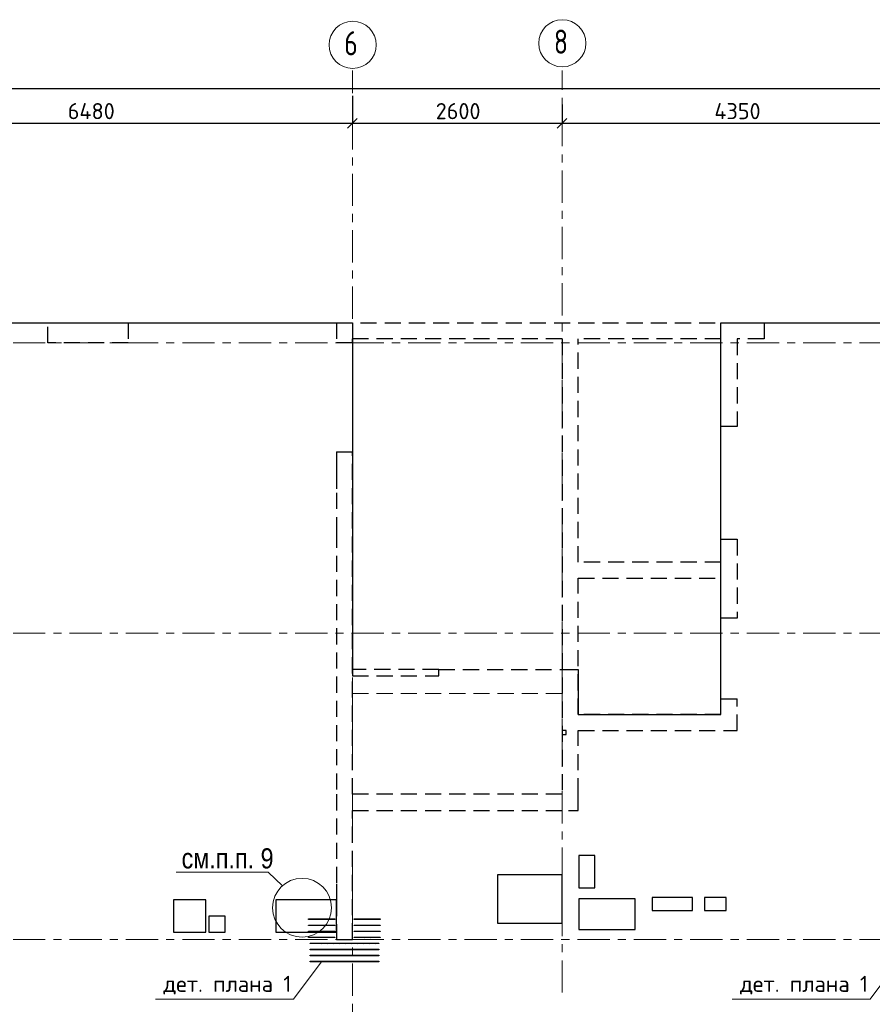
# Model space of a CAD drawing. Header units: metres. Extents: x -38 to 86, y -15 to 21.
# Tile 28 of 103: x 15 to 26, y 8 to 20. Entities that reach past the tile are written whole.
import ezdxf

# ---------------------------------------------------------------- set-up
doc = ezdxf.new("R2010")
doc.units = ezdxf.units.M
doc.header["$PDMODE"] = 65
for name, pattern in [('______11', [0.5, 0.4, -0.05, 0, -0.05]), ('______2', [0.27, 0.2, -0.07]), ('______3', [0.5, 0.4, -0.1]), ('______5', [1.1, 0.8, -0.1, 0.1, -0.1])]:
    doc.linetypes.add(name, pattern=pattern)
for name, color, linetype, lineweight in [('XR$2$Осевая линия (1)', 7, '______5', 13), ('XR$2$Размерная линия (1)', 7, 'Continuous', 13), ('XR$3$Арматурный каркас 01', 4, 'Continuous', 35), ('XR$3$Балка (1)', 7, '______3', 13), ('XR$3$Общий слой (1)_1', 7, 'Continuous', 13), ('XR$3$Перекрытие (1)', 7, 'Continuous', 35), ('XR$3$Текст_ общее_1', 7, 'Continuous', 13), ('XR$3$Фундамент (1)_1', 7, 'Continuous', 35)]:
    doc.layers.add(name, color=color, linetype=linetype, lineweight=lineweight)
doc.layers.add('XR$5$Стена_ бетон несущ.', color=7, linetype='Continuous', lineweight=70, true_color=0xb4b496)
doc.styles.add('ARIAL', font='arial.ttf')
doc.styles.add('ISOCPEUR', font='txt')
doc.dimstyles.new('DIMSTYLE_3', dxfattribs={"dimtxt": 0.2, "dimasz": 0.2, "dimexe": 0, "dimexo": 0, "dimgap": 0.1, "dimtad": 2, "dimdec": 0, "dimlfac": 1000, "dimrnd": 5, "dimzin": 12, "dimdsep": 46, "dimtxsty": 'ISOCPEUR', "dimblk1": 'ALL_ML_STRICH', "dimblk2": 'ALL_ML_STRICH', "dimsah": 1, "dimcen": 0, "dimclrd": 7, "dimclre": 256, "dimclrt": 7, "dimadec": 0, "dimazin": 0, "dimtfac": 1, "dimtdec": 0, "dimtix": 1, "dimtmove": 2, "dimatfit": 3, "dimfxl": 0, "dimtzin": 0, "dimlwd": 0, "dimlwe": -3, "dimarcsym": 0})

# ---------------------------------------------------------------- blocks, each defined once
blk = doc.blocks.new('ALL_ML_STRICH')
at = {"color": 0, "linetype": 'ByBlock', "lineweight": -2}
for p, q in [((-1, 0), (0.5, 0)), ((-0.3, -0.3), (0.3, 0.3)), ((0, -0.5), (0, 0.5))]:
    blk.add_line(p, q, dxfattribs=at)
blk = doc.blocks.new('*D11')
at = {"layer": 'DEFPOINTS', "color": 7, "linetype": 'Continuous', "lineweight": 13, "transparency": 33554687}
for p in [(0.5, 19.557), (0.5, 19.377), (61.6, 17.12)]:
    blk.add_point(p, dxfattribs=at)
at = {"layer": 'XR$2$Размерная линия (1)', "color": 9, "linetype": 'Continuous', "lineweight": -2, "true_color": 0xc7c7c7, "transparency": 33554687}
for p, q in [((0.5, 19.357), (0.5, 19.557)), ((61.6, 17.14), (61.6, 19.557))]:
    blk.add_line(p, q, dxfattribs=at)
at = {"layer": 'XR$2$Размерная линия (1)', "color": 7, "linetype": 'Continuous', "lineweight": -2, "transparency": 33554687}
blk.add_line((0.5, 19.557), (61.6, 19.557), dxfattribs=at)
at = {"layer": 'XR$2$Размерная линия (1)', "color": 7, "linetype": 'Continuous', "lineweight": 13, "transparency": 33554687, "xscale": 0.2, "yscale": 0.2, "zscale": 0.2, "rotation": 180}
blk.add_blockref('ALL_ML_STRICH', (0.5, 19.557), dxfattribs=at)
at = {"layer": 'XR$2$Размерная линия (1)', "color": 7, "linetype": 'Continuous', "lineweight": 13, "transparency": 33554687, "xscale": 0.2, "yscale": 0.2, "zscale": 0.2}
blk.add_blockref('ALL_ML_STRICH', (61.6, 19.557), dxfattribs=at)
at = {"layer": 'XR$2$Размерная линия (1)', "color": 7, "linetype": 'Continuous', "lineweight": 13, "transparency": 33554687, "insert": (31.1, 19.707), "char_height": 0.2, "width": 1, "attachment_point": 5, "style": 'ISOCPEUR'}
blk.add_mtext('\\A1;{61100}', dxfattribs=at)
blk = doc.blocks.new('*D29')
at = {"layer": 'DEFPOINTS', "color": 7, "linetype": 'Continuous', "lineweight": 13, "transparency": 33554687}
for p in [(19.08, 19.487), (12.6, 19.126), (12.6, 19.061)]:
    blk.add_point(p, dxfattribs=at)
at = {"layer": 'XR$2$Размерная линия (1)', "color": 9, "linetype": 'Continuous', "lineweight": -2, "true_color": 0xc7c7c7, "transparency": 33554687}
for p, q in [((19.08, 19.467), (19.08, 19.126)), ((12.6, 19.081), (12.6, 19.126))]:
    blk.add_line(p, q, dxfattribs=at)
at = {"layer": 'XR$2$Размерная линия (1)', "color": 7, "linetype": 'Continuous', "lineweight": -2, "transparency": 33554687}
blk.add_line((12.6, 19.126), (19.08, 19.126), dxfattribs=at)
at = {"layer": 'XR$2$Размерная линия (1)', "color": 7, "linetype": 'Continuous', "lineweight": 13, "transparency": 33554687, "xscale": 0.2, "yscale": 0.2, "zscale": 0.2, "rotation": 180}
blk.add_blockref('ALL_ML_STRICH', (12.6, 19.126), dxfattribs=at)
at = {"layer": 'XR$2$Размерная линия (1)', "color": 7, "linetype": 'Continuous', "lineweight": 13, "transparency": 33554687, "xscale": 0.2, "yscale": 0.2, "zscale": 0.2}
blk.add_blockref('ALL_ML_STRICH', (19.08, 19.126), dxfattribs=at)
at = {"layer": 'XR$2$Размерная линия (1)', "color": 7, "linetype": 'Continuous', "lineweight": 13, "transparency": 33554687, "insert": (15.84, 19.276), "char_height": 0.2, "width": 0.8, "attachment_point": 5, "style": 'ISOCPEUR'}
blk.add_mtext('\\A1;{6480}', dxfattribs=at)
blk = doc.blocks.new('*D30')
at = {"layer": 'DEFPOINTS', "color": 7, "linetype": 'Continuous', "lineweight": 13, "transparency": 33554687}
for p in [(19.08, 19.487), (21.68, 19.379), (19.08, 19.126)]:
    blk.add_point(p, dxfattribs=at)
at = {"layer": 'XR$2$Размерная линия (1)', "color": 9, "linetype": 'Continuous', "lineweight": -2, "true_color": 0xc7c7c7, "transparency": 33554687}
for p, q in [((19.08, 19.467), (19.08, 19.126)), ((21.68, 19.359), (21.68, 19.126))]:
    blk.add_line(p, q, dxfattribs=at)
at = {"layer": 'XR$2$Размерная линия (1)', "color": 7, "linetype": 'Continuous', "lineweight": -2, "transparency": 33554687}
blk.add_line((19.08, 19.126), (21.68, 19.126), dxfattribs=at)
at = {"layer": 'XR$2$Размерная линия (1)', "color": 7, "linetype": 'Continuous', "lineweight": 13, "transparency": 33554687, "xscale": 0.2, "yscale": 0.2, "zscale": 0.2, "rotation": 180}
blk.add_blockref('ALL_ML_STRICH', (19.08, 19.126), dxfattribs=at)
at = {"layer": 'XR$2$Размерная линия (1)', "color": 7, "linetype": 'Continuous', "lineweight": 13, "transparency": 33554687, "xscale": 0.2, "yscale": 0.2, "zscale": 0.2}
blk.add_blockref('ALL_ML_STRICH', (21.68, 19.126), dxfattribs=at)
at = {"layer": 'XR$2$Размерная линия (1)', "color": 7, "linetype": 'Continuous', "lineweight": 13, "transparency": 33554687, "insert": (20.39, 19.276), "char_height": 0.2, "width": 0.8, "attachment_point": 5, "style": 'ISOCPEUR'}
blk.add_mtext('\\A1;{2600}', dxfattribs=at)
blk = doc.blocks.new('*D31')
at = {"layer": 'DEFPOINTS', "color": 7, "linetype": 'Continuous', "lineweight": 13, "transparency": 33554687}
for p in [(21.68, 19.379), (26.03, 19.379), (21.68, 19.126)]:
    blk.add_point(p, dxfattribs=at)
at = {"layer": 'XR$2$Размерная линия (1)', "color": 9, "linetype": 'Continuous', "lineweight": -2, "true_color": 0xc7c7c7, "transparency": 33554687}
for p, q in [((21.68, 19.359), (21.68, 19.126)), ((26.03, 19.359), (26.03, 19.126))]:
    blk.add_line(p, q, dxfattribs=at)
at = {"layer": 'XR$2$Размерная линия (1)', "color": 7, "linetype": 'Continuous', "lineweight": -2, "transparency": 33554687}
blk.add_line((21.68, 19.126), (26.03, 19.126), dxfattribs=at)
at = {"layer": 'XR$2$Размерная линия (1)', "color": 7, "linetype": 'Continuous', "lineweight": 13, "transparency": 33554687, "xscale": 0.2, "yscale": 0.2, "zscale": 0.2, "rotation": 180}
blk.add_blockref('ALL_ML_STRICH', (21.68, 19.126), dxfattribs=at)
at = {"layer": 'XR$2$Размерная линия (1)', "color": 7, "linetype": 'Continuous', "lineweight": 13, "transparency": 33554687, "xscale": 0.2, "yscale": 0.2, "zscale": 0.2}
blk.add_blockref('ALL_ML_STRICH', (26.03, 19.126), dxfattribs=at)
at = {"layer": 'XR$2$Размерная линия (1)', "color": 7, "linetype": 'Continuous', "lineweight": 13, "transparency": 33554687, "insert": (23.855, 19.276), "char_height": 0.2, "width": 0.8, "attachment_point": 5, "style": 'ISOCPEUR'}
blk.add_mtext('\\A1;{4350}', dxfattribs=at)

msp = doc.modelspace()

# ---------------------------------------------------------------- hatches: boundary and pattern name
at = {"layer": 'XR$3$Арматурный каркас 01', "linetype": 'Continuous', "lineweight": 50, "transparency": 33554687}
for points in [[(18.588, 9.2432), (18.5878, 9.2444), (18.5871, 9.2454), (18.5861, 9.246), (18.585, 9.2462), (18.5839, 9.246), (18.5829, 9.2454), (18.5822, 9.2444), (18.582, 9.2432), (18.5822, 9.2421), (18.5829, 9.2411), (18.5839, 9.2405), (18.585, 9.2402), (18.5861, 9.2405), (18.5871, 9.2411), (18.5878, 9.2421)], [(18.588, 9.1682), (18.5878, 9.1694), (18.5871, 9.1704), (18.5861, 9.171), (18.585, 9.1712), (18.5839, 9.171), (18.5829, 9.1704), (18.5822, 9.1694), (18.582, 9.1682), (18.5822, 9.1671), (18.5829, 9.1661), (18.5839, 9.1655), (18.585, 9.1652), (18.5861, 9.1655), (18.5871, 9.1661), (18.5878, 9.1671)], [(18.663, 9.2432), (18.6628, 9.2444), (18.6621, 9.2454), (18.6611, 9.246), (18.66, 9.2462), (18.6589, 9.246), (18.6579, 9.2454), (18.6572, 9.2444), (18.657, 9.2432), (18.6572, 9.2421), (18.6579, 9.2411), (18.6589, 9.2405), (18.66, 9.2402), (18.6611, 9.2405), (18.6621, 9.2411), (18.6628, 9.2421)], [(18.663, 9.1682), (18.6628, 9.1694), (18.6621, 9.1704), (18.6611, 9.171), (18.66, 9.1712), (18.6589, 9.171), (18.6579, 9.1704), (18.6572, 9.1694), (18.657, 9.1682), (18.6572, 9.1671), (18.6579, 9.1661), (18.6589, 9.1655), (18.66, 9.1652), (18.6611, 9.1655), (18.6621, 9.1661), (18.6628, 9.1671)], [(18.738, 9.2432), (18.7378, 9.2444), (18.7371, 9.2454), (18.7361, 9.246), (18.735, 9.2462), (18.7339, 9.246), (18.7329, 9.2454), (18.7322, 9.2444), (18.732, 9.2432), (18.7322, 9.2421), (18.7329, 9.2411), (18.7339, 9.2405), (18.735, 9.2402), (18.7361, 9.2405), (18.7371, 9.2411), (18.7378, 9.2421)], [(18.738, 9.1682), (18.7378, 9.1694), (18.7371, 9.1704), (18.7361, 9.171), (18.735, 9.1712), (18.7339, 9.171), (18.7329, 9.1704), (18.7322, 9.1694), (18.732, 9.1682), (18.7322, 9.1671), (18.7329, 9.1661), (18.7339, 9.1655), (18.735, 9.1652), (18.7361, 9.1655), (18.7371, 9.1661), (18.7378, 9.1671)], [(18.813, 9.2432), (18.8128, 9.2444), (18.8121, 9.2454), (18.8111, 9.246), (18.81, 9.2462), (18.8089, 9.246), (18.8079, 9.2454), (18.8072, 9.2444), (18.807, 9.2432), (18.8072, 9.2421), (18.8079, 9.2411), (18.8089, 9.2405), (18.81, 9.2402), (18.8111, 9.2405), (18.8121, 9.2411), (18.8128, 9.2421)], [(18.813, 9.1682), (18.8128, 9.1694), (18.8121, 9.1704), (18.8111, 9.171), (18.81, 9.1712), (18.8089, 9.171), (18.8079, 9.1704), (18.8072, 9.1694), (18.807, 9.1682), (18.8072, 9.1671), (18.8079, 9.1661), (18.8089, 9.1655), (18.81, 9.1652), (18.8111, 9.1655), (18.8121, 9.1661), (18.8128, 9.1671)], [(19.173, 9.2432), (19.1728, 9.2444), (19.1721, 9.2454), (19.1711, 9.246), (19.17, 9.2462), (19.1689, 9.246), (19.1679, 9.2454), (19.1672, 9.2444), (19.167, 9.2432), (19.1672, 9.2421), (19.1679, 9.2411), (19.1689, 9.2405), (19.17, 9.2402), (19.1711, 9.2405), (19.1721, 9.2411), (19.1728, 9.2421)], [(19.173, 9.1682), (19.1728, 9.1694), (19.1721, 9.1704), (19.1711, 9.171), (19.17, 9.1712), (19.1689, 9.171), (19.1679, 9.1704), (19.1672, 9.1694), (19.167, 9.1682), (19.1672, 9.1671), (19.1679, 9.1661), (19.1689, 9.1655), (19.17, 9.1652), (19.1711, 9.1655), (19.1721, 9.1661), (19.1728, 9.1671)], [(19.228, 9.2432), (19.2278, 9.2444), (19.2271, 9.2454), (19.2261, 9.246), (19.225, 9.2462), (19.2239, 9.246), (19.2229, 9.2454), (19.2222, 9.2444), (19.222, 9.2432), (19.2222, 9.2421), (19.2229, 9.2411), (19.2239, 9.2405), (19.225, 9.2402), (19.2261, 9.2405), (19.2271, 9.2411), (19.2278, 9.2421)], [(19.228, 9.1682), (19.2278, 9.1694), (19.2271, 9.1704), (19.2261, 9.171), (19.225, 9.1712), (19.2239, 9.171), (19.2229, 9.1704), (19.2222, 9.1694), (19.222, 9.1682), (19.2222, 9.1671), (19.2229, 9.1661), (19.2239, 9.1655), (19.225, 9.1652), (19.2261, 9.1655), (19.2271, 9.1661), (19.2278, 9.1671)], [(19.303, 9.2432), (19.3028, 9.2444), (19.3021, 9.2454), (19.3011, 9.246), (19.3, 9.2462), (19.2989, 9.246), (19.2979, 9.2454), (19.2972, 9.2444), (19.297, 9.2432), (19.2972, 9.2421), (19.2979, 9.2411), (19.2989, 9.2405), (19.3, 9.2402), (19.3011, 9.2405), (19.3021, 9.2411), (19.3028, 9.2421)], [(19.303, 9.1682), (19.3028, 9.1694), (19.3021, 9.1704), (19.3011, 9.171), (19.3, 9.1712), (19.2989, 9.171), (19.2979, 9.1704), (19.2972, 9.1694), (19.297, 9.1682), (19.2972, 9.1671), (19.2979, 9.1661), (19.2989, 9.1655), (19.3, 9.1652), (19.3011, 9.1655), (19.3021, 9.1661), (19.3028, 9.1671)], [(19.378, 9.2432), (19.3778, 9.2444), (19.3771, 9.2454), (19.3761, 9.246), (19.375, 9.2462), (19.3739, 9.246), (19.3729, 9.2454), (19.3722, 9.2444), (19.372, 9.2432), (19.3722, 9.2421), (19.3729, 9.2411), (19.3739, 9.2405), (19.375, 9.2402), (19.3761, 9.2405), (19.3771, 9.2411), (19.3778, 9.2421)], [(19.378, 9.1682), (19.3778, 9.1694), (19.3771, 9.1704), (19.3761, 9.171), (19.375, 9.1712), (19.3739, 9.171), (19.3729, 9.1704), (19.3722, 9.1694), (19.372, 9.1682), (19.3722, 9.1671), (19.3729, 9.1661), (19.3739, 9.1655), (19.375, 9.1652), (19.3761, 9.1655), (19.3771, 9.1661), (19.3778, 9.1671)], [(18.588, 9.0932), (18.5878, 9.0944), (18.5871, 9.0954), (18.5861, 9.096), (18.585, 9.0962), (18.5839, 9.096), (18.5829, 9.0954), (18.5822, 9.0944), (18.582, 9.0932), (18.5822, 9.0921), (18.5829, 9.0911), (18.5839, 9.0905), (18.585, 9.0902), (18.5861, 9.0905), (18.5871, 9.0911), (18.5878, 9.0921)], [(18.663, 9.0932), (18.6628, 9.0944), (18.6621, 9.0954), (18.6611, 9.096), (18.66, 9.0962), (18.6589, 9.096), (18.6579, 9.0954), (18.6572, 9.0944), (18.657, 9.0932), (18.6572, 9.0921), (18.6579, 9.0911), (18.6589, 9.0905), (18.66, 9.0902), (18.6611, 9.0905), (18.6621, 9.0911), (18.6628, 9.0921)], [(18.738, 9.0932), (18.7378, 9.0944), (18.7371, 9.0954), (18.7361, 9.096), (18.735, 9.0962), (18.7339, 9.096), (18.7329, 9.0954), (18.7322, 9.0944), (18.732, 9.0932), (18.7322, 9.0921), (18.7329, 9.0911), (18.7339, 9.0905), (18.735, 9.0902), (18.7361, 9.0905), (18.7371, 9.0911), (18.7378, 9.0921)], [(18.813, 9.0932), (18.8128, 9.0944), (18.8121, 9.0954), (18.8111, 9.096), (18.81, 9.0962), (18.8089, 9.096), (18.8079, 9.0954), (18.8072, 9.0944), (18.807, 9.0932), (18.8072, 9.0921), (18.8079, 9.0911), (18.8089, 9.0905), (18.81, 9.0902), (18.8111, 9.0905), (18.8121, 9.0911), (18.8128, 9.0921)], [(19.173, 9.0932), (19.1728, 9.0944), (19.1721, 9.0954), (19.1711, 9.096), (19.17, 9.0962), (19.1689, 9.096), (19.1679, 9.0954), (19.1672, 9.0944), (19.167, 9.0932), (19.1672, 9.0921), (19.1679, 9.0911), (19.1689, 9.0905), (19.17, 9.0902), (19.1711, 9.0905), (19.1721, 9.0911), (19.1728, 9.0921)], [(19.228, 9.0932), (19.2278, 9.0944), (19.2271, 9.0954), (19.2261, 9.096), (19.225, 9.0962), (19.2239, 9.096), (19.2229, 9.0954), (19.2222, 9.0944), (19.222, 9.0932), (19.2222, 9.0921), (19.2229, 9.0911), (19.2239, 9.0905), (19.225, 9.0902), (19.2261, 9.0905), (19.2271, 9.0911), (19.2278, 9.0921)], [(19.303, 9.0932), (19.3028, 9.0944), (19.3021, 9.0954), (19.3011, 9.096), (19.3, 9.0962), (19.2989, 9.096), (19.2979, 9.0954), (19.2972, 9.0944), (19.297, 9.0932), (19.2972, 9.0921), (19.2979, 9.0911), (19.2989, 9.0905), (19.3, 9.0902), (19.3011, 9.0905), (19.3021, 9.0911), (19.3028, 9.0921)], [(19.378, 9.0932), (19.3778, 9.0944), (19.3771, 9.0954), (19.3761, 9.096), (19.375, 9.0962), (19.3739, 9.096), (19.3729, 9.0954), (19.3722, 9.0944), (19.372, 9.0932), (19.3722, 9.0921), (19.3729, 9.0911), (19.3739, 9.0905), (19.375, 9.0902), (19.3761, 9.0905), (19.3771, 9.0911), (19.3778, 9.0921)], [(18.588, 9.0182), (18.5878, 9.0194), (18.5871, 9.0204), (18.5861, 9.021), (18.585, 9.0212), (18.5839, 9.021), (18.5829, 9.0204), (18.5822, 9.0194), (18.582, 9.0182), (18.5822, 9.0171), (18.5829, 9.0161), (18.5839, 9.0155), (18.585, 9.0152), (18.5861, 9.0155), (18.5871, 9.0161), (18.5878, 9.0171)], [(18.618, 8.9432), (18.6178, 8.9444), (18.6171, 8.9454), (18.6161, 8.946), (18.615, 8.9462), (18.6139, 8.946), (18.6129, 8.9454), (18.6122, 8.9444), (18.612, 8.9432), (18.6122, 8.9421), (18.6129, 8.9411), (18.6139, 8.9405), (18.615, 8.9402), (18.6161, 8.9405), (18.6171, 8.9411), (18.6178, 8.9421)], [(18.663, 9.0182), (18.6628, 9.0194), (18.6621, 9.0204), (18.6611, 9.021), (18.66, 9.0212), (18.6589, 9.021), (18.6579, 9.0204), (18.6572, 9.0194), (18.657, 9.0182), (18.6572, 9.0171), (18.6579, 9.0161), (18.6589, 9.0155), (18.66, 9.0152), (18.6611, 9.0155), (18.6621, 9.0161), (18.6628, 9.0171)], [(18.693, 8.9432), (18.6928, 8.9444), (18.6921, 8.9454), (18.6911, 8.946), (18.69, 8.9462), (18.6889, 8.946), (18.6879, 8.9454), (18.6872, 8.9444), (18.687, 8.9432), (18.6872, 8.9421), (18.6879, 8.9411), (18.6889, 8.9405), (18.69, 8.9402), (18.6911, 8.9405), (18.6921, 8.9411), (18.6928, 8.9421)], [(18.738, 9.0182), (18.7378, 9.0194), (18.7371, 9.0204), (18.7361, 9.021), (18.735, 9.0212), (18.7339, 9.021), (18.7329, 9.0204), (18.7322, 9.0194), (18.732, 9.0182), (18.7322, 9.0171), (18.7329, 9.0161), (18.7339, 9.0155), (18.735, 9.0152), (18.7361, 9.0155), (18.7371, 9.0161), (18.7378, 9.0171)], [(18.768, 8.9432), (18.7678, 8.9444), (18.7671, 8.9454), (18.7661, 8.946), (18.765, 8.9462), (18.7639, 8.946), (18.7629, 8.9454), (18.7622, 8.9444), (18.762, 8.9432), (18.7622, 8.9421), (18.7629, 8.9411), (18.7639, 8.9405), (18.765, 8.9402), (18.7661, 8.9405), (18.7671, 8.9411), (18.7678, 8.9421)], [(18.813, 9.0182), (18.8128, 9.0194), (18.8121, 9.0204), (18.8111, 9.021), (18.81, 9.0212), (18.8089, 9.021), (18.8079, 9.0204), (18.8072, 9.0194), (18.807, 9.0182), (18.8072, 9.0171), (18.8079, 9.0161), (18.8089, 9.0155), (18.81, 9.0152), (18.8111, 9.0155), (18.8121, 9.0161), (18.8128, 9.0171)], [(18.843, 8.9432), (18.8428, 8.9444), (18.8421, 8.9454), (18.8411, 8.946), (18.84, 8.9462), (18.8389, 8.946), (18.8379, 8.9454), (18.8372, 8.9444), (18.837, 8.9432), (18.8372, 8.9421), (18.8379, 8.9411), (18.8389, 8.9405), (18.84, 8.9402), (18.8411, 8.9405), (18.8421, 8.9411), (18.8428, 8.9421)], [(18.918, 8.9432), (18.9178, 8.9444), (18.9171, 8.9454), (18.9161, 8.946), (18.915, 8.9462), (18.9139, 8.946), (18.9129, 8.9454), (18.9122, 8.9444), (18.912, 8.9432), (18.9122, 8.9421), (18.9129, 8.9411), (18.9139, 8.9405), (18.915, 8.9402), (18.9161, 8.9405), (18.9171, 8.9411), (18.9178, 8.9421)], [(18.993, 8.9432), (18.9928, 8.9444), (18.9921, 8.9454), (18.9911, 8.946), (18.99, 8.9462), (18.9889, 8.946), (18.9879, 8.9454), (18.9872, 8.9444), (18.987, 8.9432), (18.9872, 8.9421), (18.9879, 8.9411), (18.9889, 8.9405), (18.99, 8.9402), (18.9911, 8.9405), (18.9921, 8.9411), (18.9928, 8.9421)], [(19.068, 8.9432), (19.0678, 8.9444), (19.0671, 8.9454), (19.0661, 8.946), (19.065, 8.9462), (19.0639, 8.946), (19.0629, 8.9454), (19.0622, 8.9444), (19.062, 8.9432), (19.0622, 8.9421), (19.0629, 8.9411), (19.0639, 8.9405), (19.065, 8.9402), (19.0661, 8.9405), (19.0671, 8.9411), (19.0678, 8.9421)], [(19.143, 8.9432), (19.1428, 8.9444), (19.1421, 8.9454), (19.1411, 8.946), (19.14, 8.9462), (19.1389, 8.946), (19.1379, 8.9454), (19.1372, 8.9444), (19.137, 8.9432), (19.1372, 8.9421), (19.1379, 8.9411), (19.1389, 8.9405), (19.14, 8.9402), (19.1411, 8.9405), (19.1421, 8.9411), (19.1428, 8.9421)], [(19.173, 9.0182), (19.1728, 9.0194), (19.1721, 9.0204), (19.1711, 9.021), (19.17, 9.0212), (19.1689, 9.021), (19.1679, 9.0204), (19.1672, 9.0194), (19.167, 9.0182), (19.1672, 9.0171), (19.1679, 9.0161), (19.1689, 9.0155), (19.17, 9.0152), (19.1711, 9.0155), (19.1721, 9.0161), (19.1728, 9.0171)], [(19.218, 8.9432), (19.2178, 8.9444), (19.2171, 8.9454), (19.2161, 8.946), (19.215, 8.9462), (19.2139, 8.946), (19.2129, 8.9454), (19.2122, 8.9444), (19.212, 8.9432), (19.2122, 8.9421), (19.2129, 8.9411), (19.2139, 8.9405), (19.215, 8.9402), (19.2161, 8.9405), (19.2171, 8.9411), (19.2178, 8.9421)], [(19.228, 9.0182), (19.2278, 9.0194), (19.2271, 9.0204), (19.2261, 9.021), (19.225, 9.0212), (19.2239, 9.021), (19.2229, 9.0204), (19.2222, 9.0194), (19.222, 9.0182), (19.2222, 9.0171), (19.2229, 9.0161), (19.2239, 9.0155), (19.225, 9.0152), (19.2261, 9.0155), (19.2271, 9.0161), (19.2278, 9.0171)], [(19.293, 8.9432), (19.2928, 8.9444), (19.2921, 8.9454), (19.2911, 8.946), (19.29, 8.9462), (19.2889, 8.946), (19.2879, 8.9454), (19.2872, 8.9444), (19.287, 8.9432), (19.2872, 8.9421), (19.2879, 8.9411), (19.2889, 8.9405), (19.29, 8.9402), (19.2911, 8.9405), (19.2921, 8.9411), (19.2928, 8.9421)], [(19.303, 9.0182), (19.3028, 9.0194), (19.3021, 9.0204), (19.3011, 9.021), (19.3, 9.0212), (19.2989, 9.021), (19.2979, 9.0204), (19.2972, 9.0194), (19.297, 9.0182), (19.2972, 9.0171), (19.2979, 9.0161), (19.2989, 9.0155), (19.3, 9.0152), (19.3011, 9.0155), (19.3021, 9.0161), (19.3028, 9.0171)], [(19.368, 8.9432), (19.3678, 8.9444), (19.3671, 8.9454), (19.3661, 8.946), (19.365, 8.9462), (19.3639, 8.946), (19.3629, 8.9454), (19.3622, 8.9444), (19.362, 8.9432), (19.3622, 8.9421), (19.3629, 8.9411), (19.3639, 8.9405), (19.365, 8.9402), (19.3661, 8.9405), (19.3671, 8.9411), (19.3678, 8.9421)], [(19.378, 9.0182), (19.3778, 9.0194), (19.3771, 9.0204), (19.3761, 9.021), (19.375, 9.0212), (19.3739, 9.021), (19.3729, 9.0204), (19.3722, 9.0194), (19.372, 9.0182), (19.3722, 9.0171), (19.3729, 9.0161), (19.3739, 9.0155), (19.375, 9.0152), (19.3761, 9.0155), (19.3771, 9.0161), (19.3778, 9.0171)], [(18.618, 8.8682), (18.6178, 8.8694), (18.6171, 8.8704), (18.6161, 8.871), (18.615, 8.8712), (18.6139, 8.871), (18.6129, 8.8704), (18.6122, 8.8694), (18.612, 8.8682), (18.6122, 8.8671), (18.6129, 8.8661), (18.6139, 8.8655), (18.615, 8.8652), (18.6161, 8.8655), (18.6171, 8.8661), (18.6178, 8.8671)], [(18.618, 8.7932), (18.6178, 8.7944), (18.6171, 8.7954), (18.6161, 8.796), (18.615, 8.7962), (18.6139, 8.796), (18.6129, 8.7954), (18.6122, 8.7944), (18.612, 8.7932), (18.6122, 8.7921), (18.6129, 8.7911), (18.6139, 8.7905), (18.615, 8.7902), (18.6161, 8.7905), (18.6171, 8.7911), (18.6178, 8.7921)], [(18.693, 8.8682), (18.6928, 8.8694), (18.6921, 8.8704), (18.6911, 8.871), (18.69, 8.8712), (18.6889, 8.871), (18.6879, 8.8704), (18.6872, 8.8694), (18.687, 8.8682), (18.6872, 8.8671), (18.6879, 8.8661), (18.6889, 8.8655), (18.69, 8.8652), (18.6911, 8.8655), (18.6921, 8.8661), (18.6928, 8.8671)], [(18.693, 8.7932), (18.6928, 8.7944), (18.6921, 8.7954), (18.6911, 8.796), (18.69, 8.7962), (18.6889, 8.796), (18.6879, 8.7954), (18.6872, 8.7944), (18.687, 8.7932), (18.6872, 8.7921), (18.6879, 8.7911), (18.6889, 8.7905), (18.69, 8.7902), (18.6911, 8.7905), (18.6921, 8.7911), (18.6928, 8.7921)], [(18.768, 8.8682), (18.7678, 8.8694), (18.7671, 8.8704), (18.7661, 8.871), (18.765, 8.8712), (18.7639, 8.871), (18.7629, 8.8704), (18.7622, 8.8694), (18.762, 8.8682), (18.7622, 8.8671), (18.7629, 8.8661), (18.7639, 8.8655), (18.765, 8.8652), (18.7661, 8.8655), (18.7671, 8.8661), (18.7678, 8.8671)], [(18.768, 8.7932), (18.7678, 8.7944), (18.7671, 8.7954), (18.7661, 8.796), (18.765, 8.7962), (18.7639, 8.796), (18.7629, 8.7954), (18.7622, 8.7944), (18.762, 8.7932), (18.7622, 8.7921), (18.7629, 8.7911), (18.7639, 8.7905), (18.765, 8.7902), (18.7661, 8.7905), (18.7671, 8.7911), (18.7678, 8.7921)], [(18.843, 8.8682), (18.8428, 8.8694), (18.8421, 8.8704), (18.8411, 8.871), (18.84, 8.8712), (18.8389, 8.871), (18.8379, 8.8704), (18.8372, 8.8694), (18.837, 8.8682), (18.8372, 8.8671), (18.8379, 8.8661), (18.8389, 8.8655), (18.84, 8.8652), (18.8411, 8.8655), (18.8421, 8.8661), (18.8428, 8.8671)], [(18.843, 8.7932), (18.8428, 8.7944), (18.8421, 8.7954), (18.8411, 8.796), (18.84, 8.7962), (18.8389, 8.796), (18.8379, 8.7954), (18.8372, 8.7944), (18.837, 8.7932), (18.8372, 8.7921), (18.8379, 8.7911), (18.8389, 8.7905), (18.84, 8.7902), (18.8411, 8.7905), (18.8421, 8.7911), (18.8428, 8.7921)], [(18.918, 8.8682), (18.9178, 8.8694), (18.9171, 8.8704), (18.9161, 8.871), (18.915, 8.8712), (18.9139, 8.871), (18.9129, 8.8704), (18.9122, 8.8694), (18.912, 8.8682), (18.9122, 8.8671), (18.9129, 8.8661), (18.9139, 8.8655), (18.915, 8.8652), (18.9161, 8.8655), (18.9171, 8.8661), (18.9178, 8.8671)], [(18.918, 8.7932), (18.9178, 8.7944), (18.9171, 8.7954), (18.9161, 8.796), (18.915, 8.7962), (18.9139, 8.796), (18.9129, 8.7954), (18.9122, 8.7944), (18.912, 8.7932), (18.9122, 8.7921), (18.9129, 8.7911), (18.9139, 8.7905), (18.915, 8.7902), (18.9161, 8.7905), (18.9171, 8.7911), (18.9178, 8.7921)], [(18.993, 8.8682), (18.9928, 8.8694), (18.9921, 8.8704), (18.9911, 8.871), (18.99, 8.8712), (18.9889, 8.871), (18.9879, 8.8704), (18.9872, 8.8694), (18.987, 8.8682), (18.9872, 8.8671), (18.9879, 8.8661), (18.9889, 8.8655), (18.99, 8.8652), (18.9911, 8.8655), (18.9921, 8.8661), (18.9928, 8.8671)], [(18.993, 8.7932), (18.9928, 8.7944), (18.9921, 8.7954), (18.9911, 8.796), (18.99, 8.7962), (18.9889, 8.796), (18.9879, 8.7954), (18.9872, 8.7944), (18.987, 8.7932), (18.9872, 8.7921), (18.9879, 8.7911), (18.9889, 8.7905), (18.99, 8.7902), (18.9911, 8.7905), (18.9921, 8.7911), (18.9928, 8.7921)], [(19.068, 8.8682), (19.0678, 8.8694), (19.0671, 8.8704), (19.0661, 8.871), (19.065, 8.8712), (19.0639, 8.871), (19.0629, 8.8704), (19.0622, 8.8694), (19.062, 8.8682), (19.0622, 8.8671), (19.0629, 8.8661), (19.0639, 8.8655), (19.065, 8.8652), (19.0661, 8.8655), (19.0671, 8.8661), (19.0678, 8.8671)], [(19.068, 8.7932), (19.0678, 8.7944), (19.0671, 8.7954), (19.0661, 8.796), (19.065, 8.7962), (19.0639, 8.796), (19.0629, 8.7954), (19.0622, 8.7944), (19.062, 8.7932), (19.0622, 8.7921), (19.0629, 8.7911), (19.0639, 8.7905), (19.065, 8.7902), (19.0661, 8.7905), (19.0671, 8.7911), (19.0678, 8.7921)], [(19.143, 8.8682), (19.1428, 8.8694), (19.1421, 8.8704), (19.1411, 8.871), (19.14, 8.8712), (19.1389, 8.871), (19.1379, 8.8704), (19.1372, 8.8694), (19.137, 8.8682), (19.1372, 8.8671), (19.1379, 8.8661), (19.1389, 8.8655), (19.14, 8.8652), (19.1411, 8.8655), (19.1421, 8.8661), (19.1428, 8.8671)], [(19.143, 8.7932), (19.1428, 8.7944), (19.1421, 8.7954), (19.1411, 8.796), (19.14, 8.7962), (19.1389, 8.796), (19.1379, 8.7954), (19.1372, 8.7944), (19.137, 8.7932), (19.1372, 8.7921), (19.1379, 8.7911), (19.1389, 8.7905), (19.14, 8.7902), (19.1411, 8.7905), (19.1421, 8.7911), (19.1428, 8.7921)], [(19.218, 8.8682), (19.2178, 8.8694), (19.2171, 8.8704), (19.2161, 8.871), (19.215, 8.8712), (19.2139, 8.871), (19.2129, 8.8704), (19.2122, 8.8694), (19.212, 8.8682), (19.2122, 8.8671), (19.2129, 8.8661), (19.2139, 8.8655), (19.215, 8.8652), (19.2161, 8.8655), (19.2171, 8.8661), (19.2178, 8.8671)], [(19.218, 8.7932), (19.2178, 8.7944), (19.2171, 8.7954), (19.2161, 8.796), (19.215, 8.7962), (19.2139, 8.796), (19.2129, 8.7954), (19.2122, 8.7944), (19.212, 8.7932), (19.2122, 8.7921), (19.2129, 8.7911), (19.2139, 8.7905), (19.215, 8.7902), (19.2161, 8.7905), (19.2171, 8.7911), (19.2178, 8.7921)], [(19.293, 8.8682), (19.2928, 8.8694), (19.2921, 8.8704), (19.2911, 8.871), (19.29, 8.8712), (19.2889, 8.871), (19.2879, 8.8704), (19.2872, 8.8694), (19.287, 8.8682), (19.2872, 8.8671), (19.2879, 8.8661), (19.2889, 8.8655), (19.29, 8.8652), (19.2911, 8.8655), (19.2921, 8.8661), (19.2928, 8.8671)], [(19.293, 8.7932), (19.2928, 8.7944), (19.2921, 8.7954), (19.2911, 8.796), (19.29, 8.7962), (19.2889, 8.796), (19.2879, 8.7954), (19.2872, 8.7944), (19.287, 8.7932), (19.2872, 8.7921), (19.2879, 8.7911), (19.2889, 8.7905), (19.29, 8.7902), (19.2911, 8.7905), (19.2921, 8.7911), (19.2928, 8.7921)], [(19.368, 8.8682), (19.3678, 8.8694), (19.3671, 8.8704), (19.3661, 8.871), (19.365, 8.8712), (19.3639, 8.871), (19.3629, 8.8704), (19.3622, 8.8694), (19.362, 8.8682), (19.3622, 8.8671), (19.3629, 8.8661), (19.3639, 8.8655), (19.365, 8.8652), (19.3661, 8.8655), (19.3671, 8.8661), (19.3678, 8.8671)], [(19.368, 8.7932), (19.3678, 8.7944), (19.3671, 8.7954), (19.3661, 8.796), (19.365, 8.7962), (19.3639, 8.796), (19.3629, 8.7954), (19.3622, 8.7944), (19.362, 8.7932), (19.3622, 8.7921), (19.3629, 8.7911), (19.3639, 8.7905), (19.365, 8.7902), (19.3661, 8.7905), (19.3671, 8.7911), (19.3678, 8.7921)], [(18.618, 8.7182), (18.6178, 8.7194), (18.6171, 8.7204), (18.6161, 8.721), (18.615, 8.7212), (18.6139, 8.721), (18.6129, 8.7204), (18.6122, 8.7194), (18.612, 8.7182), (18.6122, 8.7171), (18.6129, 8.7161), (18.6139, 8.7155), (18.615, 8.7152), (18.6161, 8.7155), (18.6171, 8.7161), (18.6178, 8.7171)], [(18.693, 8.7182), (18.6928, 8.7194), (18.6921, 8.7204), (18.6911, 8.721), (18.69, 8.7212), (18.6889, 8.721), (18.6879, 8.7204), (18.6872, 8.7194), (18.687, 8.7182), (18.6872, 8.7171), (18.6879, 8.7161), (18.6889, 8.7155), (18.69, 8.7152), (18.6911, 8.7155), (18.6921, 8.7161), (18.6928, 8.7171)], [(18.768, 8.7182), (18.7678, 8.7194), (18.7671, 8.7204), (18.7661, 8.721), (18.765, 8.7212), (18.7639, 8.721), (18.7629, 8.7204), (18.7622, 8.7194), (18.762, 8.7182), (18.7622, 8.7171), (18.7629, 8.7161), (18.7639, 8.7155), (18.765, 8.7152), (18.7661, 8.7155), (18.7671, 8.7161), (18.7678, 8.7171)], [(18.843, 8.7182), (18.8428, 8.7194), (18.8421, 8.7204), (18.8411, 8.721), (18.84, 8.7212), (18.8389, 8.721), (18.8379, 8.7204), (18.8372, 8.7194), (18.837, 8.7182), (18.8372, 8.7171), (18.8379, 8.7161), (18.8389, 8.7155), (18.84, 8.7152), (18.8411, 8.7155), (18.8421, 8.7161), (18.8428, 8.7171)], [(18.918, 8.7182), (18.9178, 8.7194), (18.9171, 8.7204), (18.9161, 8.721), (18.915, 8.7212), (18.9139, 8.721), (18.9129, 8.7204), (18.9122, 8.7194), (18.912, 8.7182), (18.9122, 8.7171), (18.9129, 8.7161), (18.9139, 8.7155), (18.915, 8.7152), (18.9161, 8.7155), (18.9171, 8.7161), (18.9178, 8.7171)], [(18.993, 8.7182), (18.9928, 8.7194), (18.9921, 8.7204), (18.9911, 8.721), (18.99, 8.7212), (18.9889, 8.721), (18.9879, 8.7204), (18.9872, 8.7194), (18.987, 8.7182), (18.9872, 8.7171), (18.9879, 8.7161), (18.9889, 8.7155), (18.99, 8.7152), (18.9911, 8.7155), (18.9921, 8.7161), (18.9928, 8.7171)], [(19.068, 8.7182), (19.0678, 8.7194), (19.0671, 8.7204), (19.0661, 8.721), (19.065, 8.7212), (19.0639, 8.721), (19.0629, 8.7204), (19.0622, 8.7194), (19.062, 8.7182), (19.0622, 8.7171), (19.0629, 8.7161), (19.0639, 8.7155), (19.065, 8.7152), (19.0661, 8.7155), (19.0671, 8.7161), (19.0678, 8.7171)], [(19.143, 8.7182), (19.1428, 8.7194), (19.1421, 8.7204), (19.1411, 8.721), (19.14, 8.7212), (19.1389, 8.721), (19.1379, 8.7204), (19.1372, 8.7194), (19.137, 8.7182), (19.1372, 8.7171), (19.1379, 8.7161), (19.1389, 8.7155), (19.14, 8.7152), (19.1411, 8.7155), (19.1421, 8.7161), (19.1428, 8.7171)], [(19.218, 8.7182), (19.2178, 8.7194), (19.2171, 8.7204), (19.2161, 8.721), (19.215, 8.7212), (19.2139, 8.721), (19.2129, 8.7204), (19.2122, 8.7194), (19.212, 8.7182), (19.2122, 8.7171), (19.2129, 8.7161), (19.2139, 8.7155), (19.215, 8.7152), (19.2161, 8.7155), (19.2171, 8.7161), (19.2178, 8.7171)], [(19.293, 8.7182), (19.2928, 8.7194), (19.2921, 8.7204), (19.2911, 8.721), (19.29, 8.7212), (19.2889, 8.721), (19.2879, 8.7204), (19.2872, 8.7194), (19.287, 8.7182), (19.2872, 8.7171), (19.2879, 8.7161), (19.2889, 8.7155), (19.29, 8.7152), (19.2911, 8.7155), (19.2921, 8.7161), (19.2928, 8.7171)], [(19.368, 8.7182), (19.3678, 8.7194), (19.3671, 8.7204), (19.3661, 8.721), (19.365, 8.7212), (19.3639, 8.721), (19.3629, 8.7204), (19.3622, 8.7194), (19.362, 8.7182), (19.3622, 8.7171), (19.3629, 8.7161), (19.3639, 8.7155), (19.365, 8.7152), (19.3661, 8.7155), (19.3671, 8.7161), (19.3678, 8.7171)]]:
    msp.add_hatch(color=2, dxfattribs=at).paths.add_polyline_path(points)

# ---------------------------------------------------------------- linework, layer by layer
at = {"color": 7, "linetype": 'Continuous', "lineweight": 13, "transparency": 33554687}
for points in [[(18.69, 8.7182), (18.3488, 8.2595), (16.6388, 8.2595)], [(25.842, 8.7182), (25.5008, 8.2595), (23.7908, 8.2595)]]:
    msp.add_lwpolyline(points, dxfattribs=at)
at = {"layer": 'XR$2$Осевая линия (1)', "color": 253, "linetype": '______11', "lineweight": 13, "true_color": 0xa0a0a0, "transparency": 33554687}
for p, q in [((19.08, 7.6), (19.08, 19.78)), ((21.68, 8.34), (21.68, 19.78)), ((-2.63, 16.4), (62.6, 16.4)), ((-2.63, 12.8), (62.6, 12.8)), ((-2.63, 9), (62.6, 9))]:
    msp.add_line(p, q, dxfattribs=at)
at = {"layer": 'XR$2$Осевая линия (1)', "color": 7, "linetype": 'Continuous', "lineweight": 13, "transparency": 33554687}
for centre in [(21.6824, 20.1181), (19.0824, 20.0981)]:
    msp.add_circle(centre, 0.2924, dxfattribs=at)
at = {"layer": 'XR$3$Арматурный каркас 01', "color": 2, "linetype": 'Continuous', "lineweight": 25, "transparency": 33554687}
for points in [[(18.86, 9.2472), (18.535, 9.2472), (18.535, 9.2532), (18.86, 9.2532), (18.86, 9.2472)], [(18.86, 9.2472), (18.535, 9.2472), (18.535, 9.2532), (18.86, 9.2532), (18.86, 9.2472)], [(18.86, 9.1722), (18.535, 9.1722), (18.535, 9.1782), (18.86, 9.1782), (18.86, 9.1722)], [(18.86, 9.1722), (18.535, 9.1722), (18.535, 9.1782), (18.86, 9.1782), (18.86, 9.1722)], [(19.1, 9.2532), (19.425, 9.2532), (19.425, 9.2472), (19.1, 9.2472), (19.1, 9.2532)], [(19.1, 9.2532), (19.425, 9.2532), (19.425, 9.2472), (19.1, 9.2472), (19.1, 9.2532)], [(19.1, 9.1782), (19.425, 9.1782), (19.425, 9.1722), (19.1, 9.1722), (19.1, 9.1782)], [(19.1, 9.1782), (19.425, 9.1782), (19.425, 9.1722), (19.1, 9.1722), (19.1, 9.1782)], [(18.86, 9.0972), (18.535, 9.0972), (18.535, 9.1032), (18.86, 9.1032), (18.86, 9.0972)], [(18.86, 9.0972), (18.535, 9.0972), (18.535, 9.1032), (18.86, 9.1032), (18.86, 9.0972)], [(19.1, 9.1032), (19.425, 9.1032), (19.425, 9.0972), (19.1, 9.0972), (19.1, 9.1032)], [(19.1, 9.1032), (19.425, 9.1032), (19.425, 9.0972), (19.1, 9.0972), (19.1, 9.1032)], [(18.86, 9.0222), (18.535, 9.0222), (18.535, 9.0282), (18.86, 9.0282), (18.86, 9.0222)], [(18.86, 9.0222), (18.535, 9.0222), (18.535, 9.0282), (18.86, 9.0282), (18.86, 9.0222)], [(18.555, 8.9532), (19.405, 8.9532), (19.405, 8.9472), (18.555, 8.9472), (18.555, 8.9532)], [(18.555, 8.9532), (19.405, 8.9532), (19.405, 8.9472), (18.555, 8.9472), (18.555, 8.9532)], [(19.1, 9.0282), (19.425, 9.0282), (19.425, 9.0222), (19.1, 9.0222), (19.1, 9.0282)], [(19.1, 9.0282), (19.425, 9.0282), (19.425, 9.0222), (19.1, 9.0222), (19.1, 9.0282)], [(18.555, 8.8782), (19.405, 8.8782), (19.405, 8.8722), (18.555, 8.8722), (18.555, 8.8782)], [(18.555, 8.8782), (19.405, 8.8782), (19.405, 8.8722), (18.555, 8.8722), (18.555, 8.8782)], [(18.555, 8.8032), (19.405, 8.8032), (19.405, 8.7972), (18.555, 8.7972), (18.555, 8.8032)], [(18.555, 8.8032), (19.405, 8.8032), (19.405, 8.7972), (18.555, 8.7972), (18.555, 8.8032)], [(18.555, 8.7282), (19.405, 8.7282), (19.405, 8.7222), (18.555, 8.7222), (18.555, 8.7282)], [(18.555, 8.7282), (19.405, 8.7282), (19.405, 8.7222), (18.555, 8.7222), (18.555, 8.7282)]]:
    msp.add_lwpolyline(points, dxfattribs=at)
at = {"layer": 'XR$3$Балка (1)', "color": 7, "linetype": '______2', "lineweight": 25, "transparency": 33554687}
for p, q in [((20.1499, 12.3502), (19.0799, 12.3502)), ((20.1499, 12.2702), (20.1499, 12.3502)), ((20.1499, 12.3502), (21.6799, 12.3502)), ((19.0799, 12.2702), (20.1499, 12.2702))]:
    msp.add_line(p, q, dxfattribs=at)
at = {"layer": 'XR$3$Общий слой (1)_1', "color": 7, "linetype": 'Continuous', "lineweight": 13, "transparency": 33554687}
msp.add_lwpolyline([(18.2116, 9.6644), (18.033, 9.8336), (16.893, 9.8336)], dxfattribs=at)
msp.add_circle((18.4552, 9.3923), 0.3652, dxfattribs=at)
at = {"layer": 'XR$3$Перекрытие (1)', "color": 7, "linetype": 'Continuous', "lineweight": 25, "transparency": 33554687}
for p, q in [((0.25, 16.6502), (19.08, 16.6502)), ((19.08, 16.6502), (19.0799, 12.3502)), ((23.6503, 11.7903), (23.6503, 16.6502)), ((23.6503, 16.6502), (26.03, 16.6502)), ((19.0799, 12.3502), (19.0799, 12.2702)), ((21.6799, 12.3502), (21.8799, 12.3502)), ((21.8799, 12.3502), (21.88, 11.7903)), ((21.88, 11.7903), (23.6503, 11.7903)), ((21.68, 11.5937), (21.68, 11.5437)), ((21.73, 11.5937), (21.68, 11.5937)), ((21.68, 11.5437), (21.73, 11.5437)), ((21.73, 11.5437), (21.73, 11.5937)), ((21.8855, 10.0398), (21.8855, 9.6398)), ((22.0855, 10.0398), (21.8855, 10.0398)), ((22.0855, 9.6398), (22.0855, 10.0398)), ((20.88, 9.8003), (20.88, 9.2003)), ((21.68, 9.8003), (20.88, 9.8003)), ((21.68, 9.2003), (21.68, 9.8003)), ((21.8855, 9.6398), (22.0855, 9.6398)), ((16.86, 9.4902), (16.86, 9.0902)), ((17.26, 9.4902), (16.86, 9.4902)), ((17.26, 9.0902), (17.26, 9.4902)), ((18.1302, 9.4905), (18.1302, 9.0905)), ((18.8802, 9.4905), (18.1302, 9.4905)), ((18.8802, 9.0905), (18.8802, 9.4905)), ((21.8856, 9.5045), (21.8856, 9.1245)), ((22.5856, 9.5045), (21.8856, 9.5045)), ((22.5856, 9.1245), (22.5856, 9.5045)), ((22.7959, 9.5195), (22.7959, 9.3595)), ((23.2959, 9.5195), (22.7959, 9.5195)), ((23.2959, 9.3595), (23.2959, 9.5195)), ((23.4459, 9.5195), (23.4459, 9.3595)), ((23.7159, 9.5195), (23.4459, 9.5195)), ((23.7159, 9.3595), (23.7159, 9.5195)), ((17.3, 9.2902), (17.3, 9.0902)), ((17.5, 9.2902), (17.3, 9.2902)), ((17.5, 9.0902), (17.5, 9.2902)), ((22.7959, 9.3595), (23.2959, 9.3595)), ((23.4459, 9.3595), (23.7159, 9.3595)), ((20.88, 9.2003), (21.68, 9.2003)), ((16.86, 9.0902), (17.26, 9.0902)), ((17.3, 9.0902), (17.5, 9.0902)), ((18.1302, 9.0905), (18.8802, 9.0905)), ((21.8856, 9.1245), (22.5856, 9.1245))]:
    msp.add_line(p, q, dxfattribs=at)
at = {"layer": 'XR$3$Перекрытие (1)', "color": 7, "linetype": '______2', "lineweight": 18, "transparency": 33554687}
for p, q in [((21.6799, 12.3502), (21.6799, 12.0502)), ((19.0799, 12.0502), (19.0799, 12.2702)), ((21.6799, 12.0502), (19.0799, 12.0502))]:
    msp.add_line(p, q, dxfattribs=at)
at = {"layer": 'XR$5$Стена_ бетон несущ.', "color": 253, "linetype": '______2', "lineweight": -3, "true_color": 0xa0a0a0, "transparency": 33554687}
for p, q in [((18.88, 16.65), (24.185, 16.65)), ((18.88, 16.65), (18.88, 16.4)), ((24.185, 16.65), (24.185, 16.45)), ((19.08, 16.4), (18.88, 16.4)), ((19.08, 16.4), (19.08, 16.45)), ((21.68, 16.45), (19.08, 16.45)), ((21.68, 16.45), (21.68, 10.8)), ((21.88, 13.68), (21.88, 16.45)), ((23.6503, 16.45), (21.88, 16.45)), ((23.6503, 15.365), (23.6503, 16.45)), ((24.185, 16.45), (23.8503, 16.45)), ((23.8503, 16.45), (23.8503, 15.365)), ((23.8503, 15.365), (23.6503, 15.365)), ((18.88, 15.05), (19.08, 15.05)), ((18.88, 15.05), (18.88, 15.05)), ((18.88, 15.05), (18.88, 14.97)), ((19.08, 10.8), (19.08, 15.05)), ((18.88, 14.97), (18.88, 14.79)), ((18.88, 14.79), (18.88, 14.54)), ((18.88, 14.54), (18.88, 14.14)), ((18.88, 14.14), (18.88, 14.06)), ((18.88, 14.06), (18.88, 10.8)), ((23.6503, 13.68), (23.6503, 13.965)), ((23.6503, 13.965), (23.8503, 13.965)), ((23.8503, 13.965), (23.8503, 12.985)), ((23.6503, 13.68), (21.88, 13.68)), ((21.88, 13.48), (23.6503, 13.48)), ((21.88, 11.79), (21.88, 13.48)), ((23.6503, 12.985), (23.6503, 13.48)), ((23.8503, 12.985), (23.6503, 12.985)), ((23.6503, 11.79), (23.6503, 11.985)), ((23.6503, 11.985), (23.8503, 11.985)), ((23.8503, 11.59), (23.8503, 11.985)), ((23.6503, 11.79), (21.88, 11.79)), ((21.88, 11.59), (23.8503, 11.59)), ((21.88, 10.8), (21.88, 11.59)), ((18.88, 10.8), (18.88, 9.69)), ((19.18, 10.8), (19.08, 10.8)), ((21.68, 10.8), (19.18, 10.8)), ((21.88, 10.6), (21.88, 10.8)), ((19.08, 10.6), (21.76, 10.6)), ((19.08, 9), (19.08, 10.6)), ((21.76, 10.6), (21.88, 10.6)), ((18.88, 9.69), (18.88, 9.49)), ((18.88, 9.49), (18.88, 9.08)), ((18.88, 9.08), (18.88, 9)), ((18.88, 9), (18.88, 9)), ((18.88, 9), (19, 9)), ((19, 9), (19.08, 9))]:
    msp.add_line(p, q, dxfattribs=at)
msp.add_lwpolyline([(15.3, 16.65), (16.3, 16.65), (16.3, 16.4), (15.3, 16.4), (15.3, 16.65)], close=True, dxfattribs=at)

# ---------------------------------------------------------------- texts
at = {"layer": 'XR$2$Осевая линия (1)', "color": 7, "linetype": 'Continuous', "lineweight": 13, "transparency": 33554687, "char_height": 0.3, "width": 0.326407, "attachment_point": 7, "style": 'ISOCPEUR'}
for s, insert in [('\\W0.78;8', (21.5774, 19.9876)), ('\\W0.78;6', (18.9774, 19.9676))]:
    msp.add_mtext(s, dxfattribs=dict(at, insert=insert))
at = {"layer": 'XR$3$Текст_ общее_1', "color": 7, "linetype": 'Continuous', "lineweight": 13, "transparency": 33554687, "char_height": 0.2, "width": 1.695238, "attachment_point": 5, "style": 'ISOCPEUR'}
for insert in [(17.5288, 8.4329), (24.6808, 8.4329)]:
    msp.add_mtext('\\A1;{\\fISOCPEUR|i0|b0;\\H0.200000;\\W1.000000;\\C7;дет. плана 1}\\P', dxfattribs=dict(at, insert=insert))
at = {"layer": 'XR$3$Фундамент (1)_1', "color": 7, "linetype": 'Continuous', "lineweight": 13, "transparency": 33554687, "insert": (16.9603, 10.0037), "char_height": 0.25, "width": 1.482417, "attachment_point": 4, "style": 'ARIAL'}
msp.add_mtext('\\W0.83;см.п.п. 9', dxfattribs=at)

# ---------------------------------------------------------------- dimensions: what is measured, and where the dimension line sits
at = {"layer": 'XR$2$Размерная линия (1)', "color": 7, "linetype": 'Continuous', "lineweight": 13, "transparency": 33554687}
for base, p1, p2, picture, middle in [((61.6, 19.5574), (0.5, 19.3568), (61.6, 17.1397), '*D11', (31.1, 19.7074)), ((19.08, 19.1261), (12.6, 19.0812), (19.08, 19.4674), '*D29', (15.84, 19.2761)), ((21.68, 19.1261), (19.08, 19.4674), (21.68, 19.359), '*D30', (20.39, 19.2761)), ((26.03, 19.1261), (21.68, 19.359), (26.03, 19.359), '*D31', (23.855, 19.2761))]:
    dim = msp.add_linear_dim(base=base, p1=p1, p2=p2, dimstyle='DIMSTYLE_3', override={"dimpost": '<>', "dimclrd": 7, "dimclre": 9, "dimclrt": 7, "dimlwd": 0, "dimlwe": 65533}, dxfattribs=at)
    dim.commit()
    dim.dimension.update_dxf_attribs({"geometry": picture, "text_midpoint": middle, "dimtype": 160})

doc.saveas('drawing.dxf')
